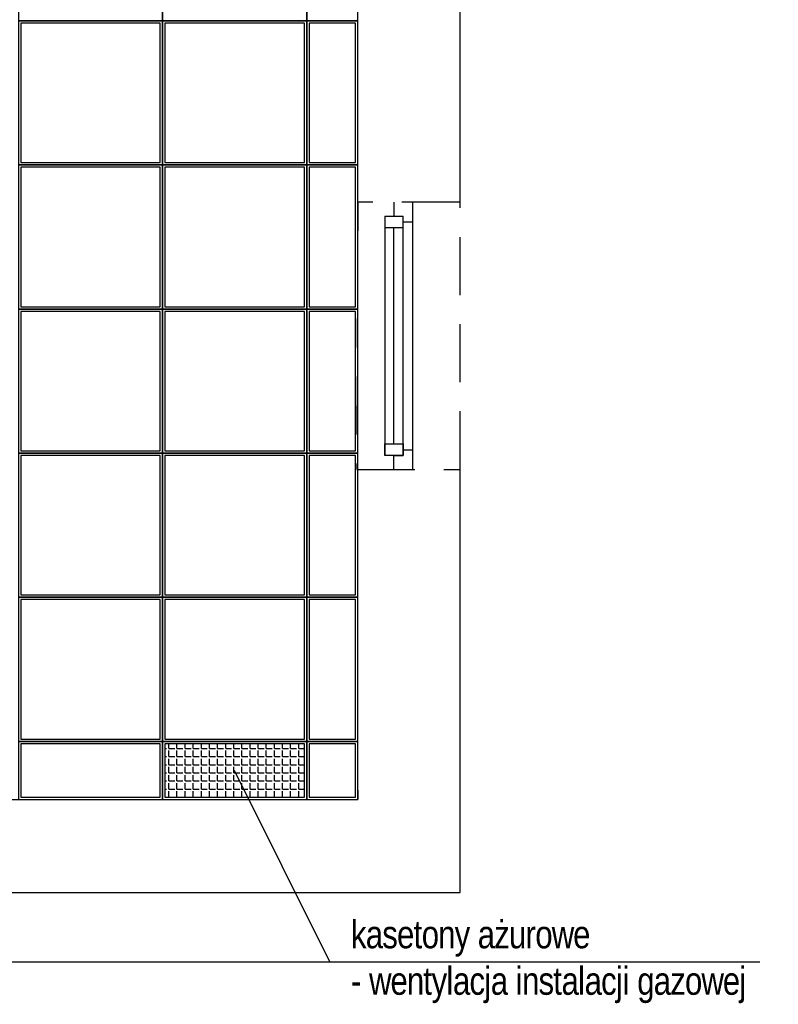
# Model space of a CAD drawing. Header units: millimetres. Extents: x -5941 to 19721, y -9230 to 6433.
# Tile 36 of 204: x 5963 to 6289, y -8249 to -7826. Entities that reach past the tile are written whole.
import ezdxf

# ---------------------------------------------------------------- set-up
doc = ezdxf.new("R2010")
doc.units = ezdxf.units.MM
doc.linetypes.add('DASHED', pattern=[0.75, 0.5, -0.25])
for name, color, linetype in [('A_okno', 3, 'Continuous'), ('A_scianazew', 42, 'Continuous'), ('A_SUFITY', 6, 'Continuous'), ('A_SUFITY OPIS', 1, 'Continuous')]:
    doc.layers.add(name, color=color, linetype=linetype)
doc.styles.get("Standard").update_dxf_attribs({"font": 'arial.ttf'})

msp = doc.modelspace()

# ---------------------------------------------------------------- hatches: boundary and pattern name
at = {"layer": 'A_SUFITY'}
h = msp.add_hatch(dxfattribs=at)
h.set_pattern_fill('ANGLE', color=8, scale=0.5)
h.set_pattern_definition([(0, (5653.032, -8160.0854), (0, 3.4925), [2.54, -0.9525]), (90, (5653.032, -8160.0854), (-3.4925, 2e-16), [2.54, -0.9525])])
h.paths.add_polyline_path([(6025.032, -8137.085), (6025.032, -8160.085), (6085.032, -8160.085), (6085.032, -8137.085)])

# ---------------------------------------------------------------- linework, layer by layer
at = {"color": 8, "linetype": 'DASHED', "ltscale": 50}
msp.add_lwpolyline([(6107.606, -8019.089), (6152.032, -8019.085), (6152.032, -7904.085), (6108.032, -7904.085)], close=True, dxfattribs=at)
at = {"layer": 'A_okno', "color": 8}
for p, q in [((6123.605, -7904.085, -0.044), (6123.605, -7910.085, -0.044)), ((6131.605, -7904.085, -0.047), (6131.606, -7961.585, -0.022)), ((6119.605, -7910.085, -0.046), (6119.606, -7961.585, -0.023)), ((6119.605, -7910.085, -0.044), (6127.605, -7910.085, -0.044)), ((6127.606, -7961.585, -0.022), (6127.605, -7910.085, -0.045)), ((6127.605, -7912.585, -0.044), (6131.605, -7912.585, -0.044)), ((6127.605, -7915.085, -0.044), (6119.605, -7915.085, -0.044)), ((6123.606, -7961.585, -0.022), (6123.605, -7915.085, -0.044)), ((6119.606, -7961.585, -0.023), (6119.606, -8013.089, 0)), ((6123.606, -8008.089, 0), (6123.606, -7961.585, -0.022)), ((6127.606, -8013.089, 0), (6127.606, -7961.585, -0.022)), ((6131.606, -7961.585, -0.022), (6131.606, -8010.589, 0)), ((6119.606, -8008.089, 0), (6123.106, -8008.089, 0)), ((6119.606, -8013.089, 0), (6119.606, -8008.089, 0)), ((6119.606, -8008.089, 0), (6127.606, -8008.089, 0)), ((6124.106, -8008.089, 0), (6127.606, -8008.089, 0)), ((6127.606, -8008.089, 0), (6127.606, -8013.089, 0)), ((6127.606, -8010.589, 0), (6131.606, -8010.589, 0)), ((6131.606, -8010.589, 0), (6131.606, -8019.089, 0)), ((6127.606, -8013.089, 0), (6119.606, -8013.089, 0)), ((6123.606, -8019.089, 0), (6123.606, -8013.089, 0)), ((6123.606, -8013.089, 0), (6127.606, -8013.089, 0))]:
    msp.add_line(p, q, dxfattribs=at)
at = {"layer": 'A_scianazew', "color": 8}
msp.add_line((6108.032, -8157.085), (6108.032, -8161.085), dxfattribs=at)
for points in [[(6108.032, -7904.085), (6108.032, -7749.085)], [(6152.032, -7904.085), (6152.032, -7749.085)], [(5938.032, -8201.085), (6152.032, -8201.085), (6152.032, -8019.085)], [(6108.032, -8161.085), (6108.032, -8019.085)], [(5938.032, -8161.085), (6108.032, -8161.085)]]:
    msp.add_lwpolyline(points, dxfattribs=at)
at = {"layer": 'A_SUFITY'}
for points in [[(5962.032, -7826.085), (6024.032, -7826.085), (6024.032, -7764.085), (5962.032, -7764.085)], [(6024.032, -7826.085), (6086.032, -7826.085), (6086.032, -7764.085), (6024.032, -7764.085)], [(6086.032, -7826.085), (6108.032, -7826.085), (6108.032, -7764.085), (6086.032, -7764.085)], [(5962.032, -7888.085), (6024.032, -7888.085), (6024.032, -7826.085), (5962.032, -7826.085)], [(5963.032, -7887.085), (6023.032, -7887.085), (6023.032, -7827.085), (5963.032, -7827.085)], [(6024.032, -7888.085), (6086.032, -7888.085), (6086.032, -7826.085), (6024.032, -7826.085)], [(6025.032, -7887.085), (6085.032, -7887.085), (6085.032, -7827.085), (6025.032, -7827.085)], [(6086.032, -7888.085), (6108.032, -7888.085), (6108.032, -7826.085), (6086.032, -7826.085)], [(6087.032, -7887.085), (6107.032, -7887.085), (6107.032, -7827.085), (6087.032, -7827.085)], [(5962.032, -7950.085), (6024.032, -7950.085), (6024.032, -7888.085), (5962.032, -7888.085)], [(5963.032, -7949.085), (6023.032, -7949.085), (6023.032, -7889.085), (5963.032, -7889.085)], [(6024.032, -7950.085), (6086.032, -7950.085), (6086.032, -7888.085), (6024.032, -7888.085)], [(6025.032, -7949.085), (6085.032, -7949.085), (6085.032, -7889.085), (6025.032, -7889.085)], [(6086.032, -7950.085), (6108.032, -7950.085), (6108.032, -7888.085), (6086.032, -7888.085)], [(6087.032, -7949.085), (6107.032, -7949.085), (6107.032, -7889.085), (6087.032, -7889.085)], [(5962.032, -8012.085), (6024.032, -8012.085), (6024.032, -7950.085), (5962.032, -7950.085)], [(5963.032, -8011.085), (6023.032, -8011.085), (6023.032, -7951.085), (5963.032, -7951.085)], [(6024.032, -8012.085), (6086.032, -8012.085), (6086.032, -7950.085), (6024.032, -7950.085)], [(6025.032, -8011.085), (6085.032, -8011.085), (6085.032, -7951.085), (6025.032, -7951.085)], [(6086.032, -8012.085), (6108.032, -8012.085), (6108.032, -7950.085), (6086.032, -7950.085)], [(6087.032, -8011.085), (6107.032, -8011.085), (6107.032, -7951.085), (6087.032, -7951.085)], [(5962.032, -8074.085), (6024.032, -8074.085), (6024.032, -8012.085), (5962.032, -8012.085)], [(5963.032, -8073.085), (6023.032, -8073.085), (6023.032, -8013.085), (5963.032, -8013.085)], [(6024.032, -8074.085), (6086.032, -8074.085), (6086.032, -8012.085), (6024.032, -8012.085)], [(6025.032, -8073.085), (6085.032, -8073.085), (6085.032, -8013.085), (6025.032, -8013.085)], [(6086.032, -8074.085), (6108.032, -8074.085), (6108.032, -8012.085), (6086.032, -8012.085)], [(6087.032, -8073.085), (6107.032, -8073.085), (6107.032, -8013.085), (6087.032, -8013.085)], [(5962.032, -8136.085), (6024.032, -8136.085), (6024.032, -8074.085), (5962.032, -8074.085)], [(6024.032, -8136.085), (6086.032, -8136.085), (6086.032, -8074.085), (6024.032, -8074.085)], [(6086.032, -8136.085), (6108.032, -8136.085), (6108.032, -8074.085), (6086.032, -8074.085)], [(5963.032, -8135.085), (6023.032, -8135.085), (6023.032, -8075.085), (5963.032, -8075.085)], [(6025.032, -8135.085), (6085.032, -8135.085), (6085.032, -8075.085), (6025.032, -8075.085)], [(6087.032, -8135.085), (6107.032, -8135.085), (6107.032, -8075.085), (6087.032, -8075.085)], [(5962.032, -8161.085), (6024.032, -8161.085), (6024.032, -8136.085), (5962.032, -8136.085)], [(5963.032, -8160.085), (6023.032, -8160.085), (6023.032, -8137.085), (5963.032, -8137.085)], [(6024.032, -8161.085), (6086.032, -8161.085), (6086.032, -8136.085), (6024.032, -8136.085)], [(6025.032, -8160.085), (6085.032, -8160.085), (6085.032, -8137.085), (6025.032, -8137.085)], [(6086.032, -8161.085), (6108.032, -8161.085), (6108.032, -8136.085), (6086.032, -8136.085)], [(6087.032, -8160.085), (6107.032, -8160.085), (6107.032, -8137.085), (6087.032, -8137.085)]]:
    msp.add_lwpolyline(points, close=True, dxfattribs=at)
at = {"layer": 'A_SUFITY OPIS'}
msp.add_line((6095.988, -8230.899), (6055.032, -8148.585), dxfattribs=at)
msp.add_lwpolyline([(5683.032, -8148.585), (5723.988, -8230.899), (6281.015, -8230.899)], dxfattribs=at)

# ---------------------------------------------------------------- texts
at = {"layer": 'A_SUFITY OPIS', "insert": (6105.09, -8213.12), "char_height": 12, "width": 246.32306, "attachment_point": 1}
msp.add_mtext('{\\W0.8;\\T0.95;kasetony ażurowe\\P- wentylacja instalacji gazowej}', dxfattribs=at)

doc.saveas('drawing.dxf')
